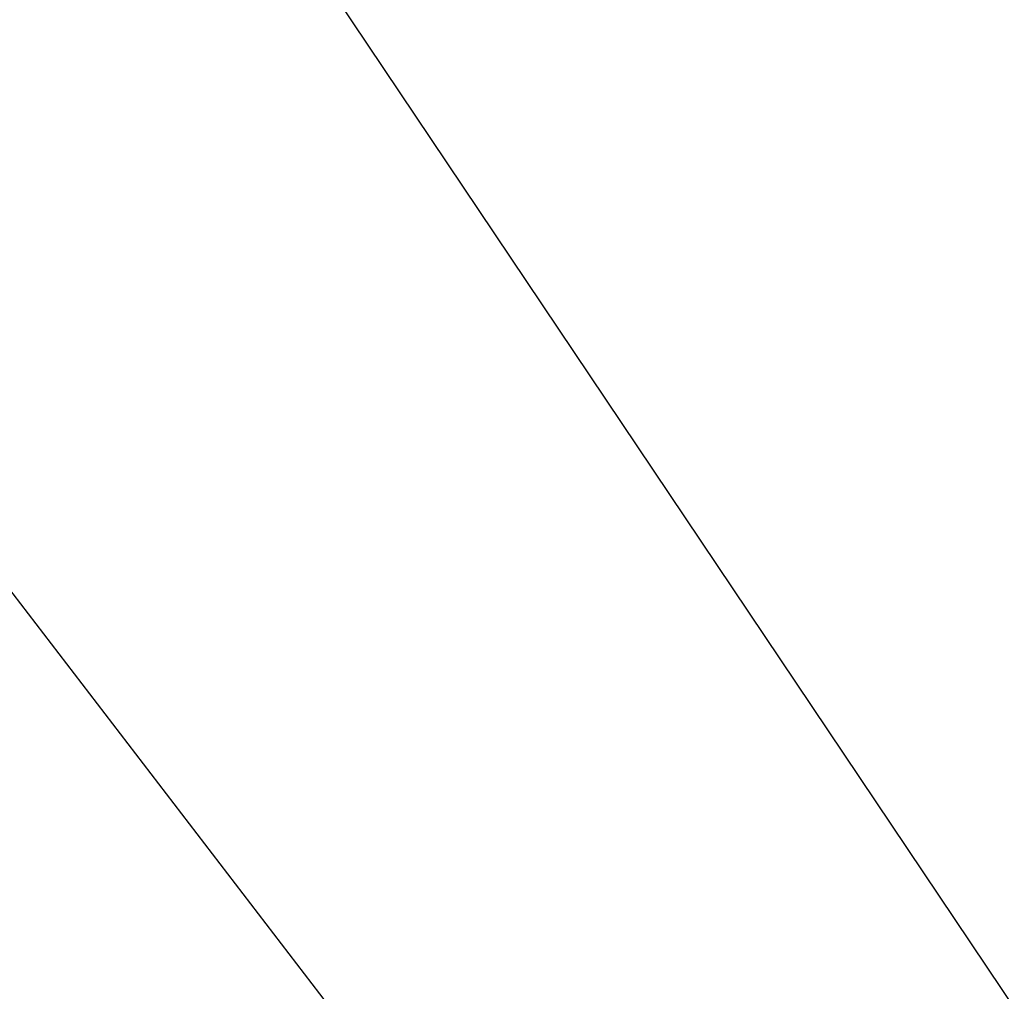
# Model space of a CAD drawing. Extents: x 0 to 457, y -4 to 453.
# Tile 115 of 256: x 129.4805 to 129.5484, y 127.1842 to 127.2511. Entities that reach past the tile are written whole.
import ezdxf

# ---------------------------------------------------------------- set-up
doc = ezdxf.new("R2010")
doc.units = 0
doc.layers.get('0').update_dxf_attribs({"color": 13, "linetype": 'CONTINUOUS'})

# ---------------------------------------------------------------- blocks, each defined once
blk = doc.blocks.new('GROUP_16')
blk.add_line((52.2045, 58.38885, 7.58108), (47.00575, 60.93905, 7.58108))
blk = doc.blocks.new('GROUP_17')
mesh = blk.add_polyface()
corners = [(26.99338, 40.82347, 10), (28.80198, 33.25325, 10), (25.06012, 35.0888, 10), (32.15362, 38.29215, 10)]
mesh.append_faces([[corners[k] for k in face] for face in [(0, 1, 2), (1, 0, 3)]], dxfattribs={"vtx0": -1})
mesh = blk.add_polyface()
corners = [(31.03641, 36.61252, 15), (26.99338, 40.82347, 15), (26.34896, 38.91191, 15), (32.15362, 38.29215, 15)]
mesh.append_faces([[corners[k] for k in face] for face in [(0, 1, 2), (1, 0, 3)]], dxfattribs={"vtx0": -1})
mesh = blk.add_polyface()
corners = [(26.99338, 40.82347, 15), (32.15362, 38.29215, 10), (26.99338, 40.82347, 10), (32.15362, 38.29215, 15)]
mesh.append_faces([[corners[k] for k in face] for face in [(0, 1, 2), (1, 0, 3)]], dxfattribs={"vtx0": -1})
blk = doc.blocks.new('GROUP_7')
for name, p in [('GROUP_16', (0, 0, 40)), ('GROUP_17', (19.95988, 19.95988, 25))]:
    blk.add_blockref(name, p)
blk = doc.blocks.new('GROUP_22')
blk.add_line((30, 37.32051, 1.5), (25.17638, 39.31852, 1.5))
blk = doc.blocks.new('GROUP_23')
at = {"xscale": 1.1, "yscale": 1.1, "zscale": 2.5}
blk.add_blockref('GROUP_22', (225.86068, 225.89839, 112.02115), dxfattribs=at)
blk = doc.blocks.new('COMPONENT_9')
at = {"xscale": 0.4000000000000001, "yscale": 0.4000000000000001, "zscale": 0.4000000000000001}
for name, p in [('GROUP_23', (1.364409, 1.012274, 8.22885)), ('GROUP_7', (84.478492, 84.054273, 46.93731))]:
    blk.add_blockref(name, p, dxfattribs=at)
blk = doc.blocks.new('GROUP_2')
at = {"rotation": 150}
blk.add_blockref('COMPONENT_9', (236.548999, 151.905576, 200), dxfattribs=at)

msp = doc.modelspace()

# ---------------------------------------------------------------- block references
msp.add_blockref('GROUP_2', (36.686424, 17.498938, -0.189035))

doc.saveas('drawing.dxf')
